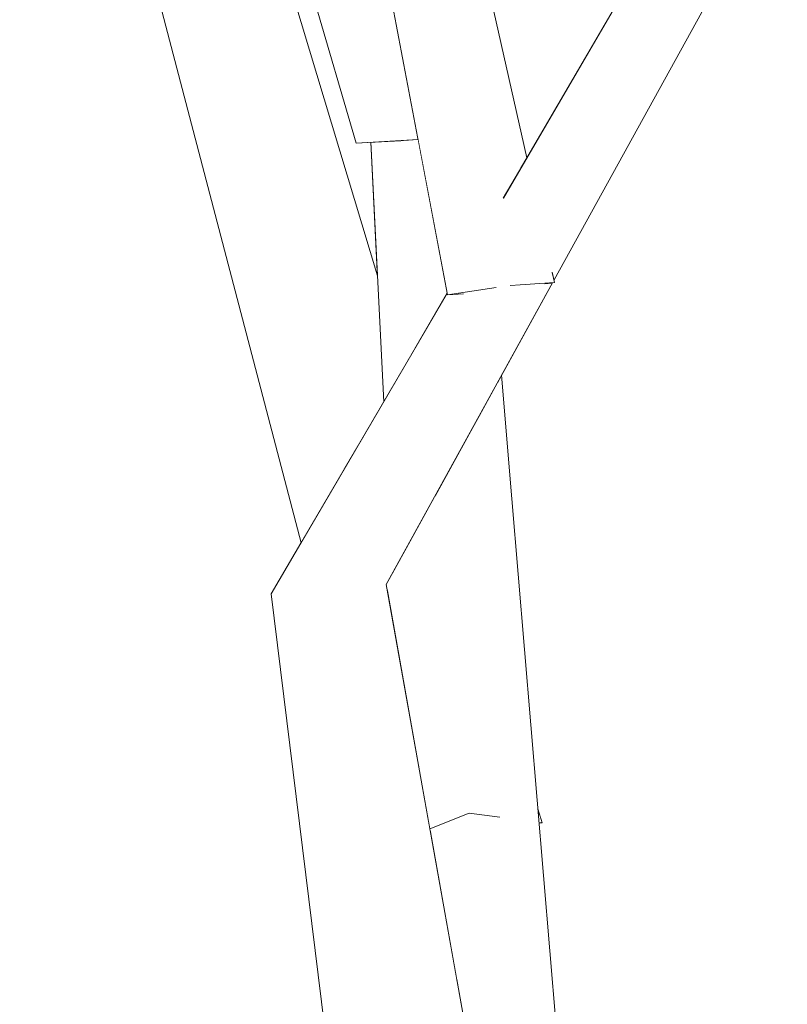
# Model space of a CAD drawing. Extents: x -289599 to -184549, y 66678 to 295474.
# Tile 161 of 256: x -266319 to -266241, y 72004 to 72104. Entities that reach past the tile are written whole.
import ezdxf

# ---------------------------------------------------------------- set-up
doc = ezdxf.new("R2010")
doc.units = 0
doc.header["$MEASUREMENT"] = 0
doc.linetypes.add('Wipeout_Contour', pattern=[1000, 0, -1000])
doc.layers.add('arch drzewa', color=8, linetype='Continuous')
doc.layers.add('Model Ściany', color=8, linetype='Continuous')
doc.layers.add('arch drzewa_Nr_Pióra__4', color=8, linetype='Continuous', lineweight=9)

msp = doc.modelspace()

# ---------------------------------------------------------------- wipeouts: each hides what was drawn before it
at = {"color": 254, "linetype": 'Wipeout_Contour', "lineweight": 0, "ltscale": 15188087.62771807}
msp.add_wipeout([(-266479.886, 71860.433), (-266428.4, 71845.207), (-266449.826, 71884.069), (-266448.605, 71886.207), (-266445.073, 71886.17), (-266421.253, 71842.966), (-266361.571, 71808.064), (-266331.295, 71782.889), (-266331.198, 71820.669), (-266353.724, 71866.744), (-266402.521, 71882.327), (-266430.021, 71914.641), (-266427.352, 71916.349), (-266425.677, 71916.327), (-266399.362, 71886.111), (-266357.779, 71872.501), (-266378.163, 71900.469), (-266371.387, 71933.795), (-266370.226, 71934.274), (-266367.626, 71933.721), (-266373.729, 71903.252), (-266347.086, 71869.332), (-266347.132, 71869.016), (-266346.597, 71868.841), (-266322.23, 71820.83), (-266321.128, 71773.584), (-266290.942, 71735.301), (-266290.992, 71743.396), (-266317.647, 71817.185), (-266318.111, 71861.193), (-266301.208, 71907.913), (-266302.84, 71910.646), (-266320.338, 71936.414), (-266320.23, 71939.764), (-266320.086, 71941.148), (-266318.924, 71962.944), (-266318.122, 71963.738), (-266319.279, 71966.281), (-266323.729, 71972.086), (-266342.403, 71994.973), (-266343.088, 71995.675), (-266343.757, 71995.666), (-266343.78, 71996.384), (-266400.103, 72054.07), (-266400.278, 72053.966), (-266461.84, 72079.455), (-266479.886, 72098.566)], dxfattribs=at).dxf.layer = 'Model Ściany'

# ---------------------------------------------------------------- next in the draw order: wipeouts: each hides what was drawn before it
at = {"color": 254, "linetype": 'Wipeout_Contour', "lineweight": 0, "ltscale": 62697534.64981327}
msp.add_wipeout([(-266479.886, 72104.484), (-266459.026, 72083.33), (-266408.504, 72063.935), (-266437.837, 72099.011), (-266439.091, 72099.587), (-266441.211, 72101.293), (-266440.366, 72102.034), (-266442.277, 72104.32), (-266438.839, 72138.54), (-266445.153, 72162.071), (-266441.118, 72162.947), (-266433.449, 72138.398), (-266436.494, 72107.143), (-266429.607, 72099.239), (-266406.735, 72088.805), (-266404.327, 72087.766), (-266370.147, 72061.236), (-266369.825, 72061.402), (-266374.009, 72066.704), (-266372.235, 72068.763), (-266369.143, 72068.942), (-266358.914, 72056.403), (-266349.234, 72055.16), (-266352.051, 72063.266), (-266362.744, 72086.766), (-266361.4, 72090.161), (-266369.024, 72112.094), (-266373.642, 72143.806), (-266387.094, 72176.106), (-266386.688, 72177.05), (-266383.152, 72177.382), (-266368.149, 72143.643), (-266366.309, 72134.744), (-266362.937, 72176.462), (-266362.192, 72176.893), (-266358.355, 72176.624), (-266363.024, 72118.855), (-266361.796, 72112.917), (-266357.116, 72100.985), (-266348.78, 72122.047), (-266342.032, 72157.868), (-266340.895, 72157.762), (-266339.418, 72157.603), (-266345.147, 72121.197), (-266355, 72095.589), (-266338.333, 72053.096), (-266319.167, 71996.135), (-266304.338, 71966.149), (-266282.39, 71947.047), (-266281.316, 71955.818), (-266282.39, 71956.024), (-266293.476, 72046.012), (-266290.445, 72051.184), (-266308.291, 72119.357), (-266298.797, 72139.482), (-266310.41, 72179.218), (-266362.59, 72212.28), (-266410.204, 72221.227), (-266445.244, 72232.756), (-266475.51, 72248.988), (-266474.824, 72250.699), (-266472.986, 72251.887), (-266442.535, 72236.482), (-266423.747, 72230.723), (-266447.686, 72245.819), (-266445.432, 72248.225), (-266443.979, 72248.027), (-266409.719, 72226.422), (-266406.789, 72225.524), (-266357.032, 72216.579), (-266313.472, 72189.692), (-266324.846, 72228.611), (-266340.762, 72271.618), (-266355.971, 72301.265), (-266368.506, 72332.974), (-266367.879, 72334.033), (-266364.101, 72334.741), (-266350.291, 72304.254), (-266338.454, 72283.974), (-266335.758, 72317.865), (-266333.612, 72318.225), (-266330.344, 72317.776), (-266333.684, 72275.8), (-266332.52, 72273.806), (-266325.339, 72256.976), (-266325.807, 72263.487), (-266317.302, 72295.466), (-266318.449, 72315.981), (-266319.154, 72323.522), (-266318.943, 72324.836), (-266315.219, 72324.905), (-266314.555, 72315.542), (-266312.382, 72295.516), (-266319.52, 72262.52), (-266316.296, 72235.783), (-266314.053, 72230.525), (-266304.427, 72199.638), (-266293.221, 72235.908), (-266291.775, 72235.933), (-266288.144, 72235.184), (-266300.552, 72192.451), (-266290.405, 72168.377), (-266280.618, 72183.061), (-266279.337, 72188.879), (-266279.019, 72192.093), (-266275.303, 72228.123), (-266275.426, 72228.154), (-266275.356, 72228.284), (-266275.265, 72228.491), (-266274.743, 72233.55), (-266277.349, 72269.887), (-266290.184, 72292.375), (-266290.06, 72293.744), (-266312.159, 72324.09), (-266308.916, 72325.731), (-266307.508, 72324.72), (-266289.495, 72299.984), (-266288.728, 72308.469), (-266291.792, 72316.287), (-266295.101, 72352.209), (-266294.568, 72353.692), (-266298.576, 72363.864), (-266296.884, 72365.128), (-266293.711, 72365.279), (-266291.982, 72360.897), (-266285.25, 72379.655), (-266284.331, 72379.512), (-266281.786, 72378.978), (-266289.673, 72355.046), (-266282.389, 72336.592), (-266282.784, 72341.766), (-266282.768, 72341.988), (-266280.979, 72342.185), (-266279.205, 72342.16), (-266275.365, 72301.902), (-266268.556, 72322.953), (-266264.715, 72368.414), (-266263.124, 72368.515), (-266260.972, 72368.299), (-266263.747, 72322.652), (-266273.672, 72288.446), (-266273.662, 72288.423), (-266273.68, 72288.419), (-266273.913, 72287.615), (-266273.996, 72287.552), (-266273.344, 72280.717), (-266272.661, 72273.931), (-266263.176, 72257.472), (-266259.635, 72268.143), (-266258.158, 72282.484), (-266262.271, 72292.698), (-266261.541, 72328.569), (-266258.881, 72329.225), (-266256.697, 72328.417), (-266256.3, 72300.514), (-266255.42, 72309.054), (-266252.84, 72308.953), (-266252.142, 72308.737), (-266253.961, 72289.139), (-266253.211, 72287.504), (-266251.57, 72292.449), (-266229.229, 72312.869), (-266211.711, 72345.54), (-266208.696, 72345.089), (-266207.54, 72343.885), (-266224.354, 72309.777), (-266228.955, 72305.288), (-266228.3, 72272.075), (-266249.665, 72251.133), (-266251.639, 72238.104), (-266217.312, 72272.916), (-266198.454, 72301.676), (-266172.565, 72329.773), (-266169.483, 72328.149), (-266169.789, 72327.798), (-266195.079, 72298.52), (-266201.902, 72287.068), (-266184.576, 72303.639), (-266182.173, 72302.358), (-266180.281, 72300.96), (-266211.303, 72271.291), (-266212.115, 72269.928), (-266253.464, 72226.098), (-266262.708, 72187.745), (-266232.654, 72196.557), (-266239.033, 72219.095), (-266235.526, 72219.81), (-266233.985, 72220.013), (-266226.101, 72198.479), (-266219.081, 72200.537), (-266198.43, 72244.315), (-266149.886, 72273.369), (-266149.886, 73993.503), (-266479.886, 73993.503)], dxfattribs=at).dxf.layer = 'Model Ściany'

# ---------------------------------------------------------------- next in the draw order: wipeouts: each hides what was drawn before it
at = {"color": 254, "linetype": 'Wipeout_Contour', "lineweight": 0, "ltscale": 3877224.638711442}
msp.add_wipeout([(-266275.176, 72129.716), (-266274.477, 72121.28), (-266267.528, 72090.289), (-266255.91, 72110.115), (-266256.019, 72111.6), (-266254.73, 72112.305), (-266231.681, 72155.428), (-266234.556, 72155.588), (-266231.647, 72189.231), (-266264.976, 72178.334), (-266274.515, 72138.757), (-266274.581, 72138.685)], dxfattribs=at).dxf.layer = 'Model Ściany'
at = {"color": 254, "linetype": 'Wipeout_Contour', "lineweight": 0, "ltscale": 1615615.491553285}
msp.add_wipeout([(-266295.754, 72121.653), (-266282.691, 72078.3), (-266283.366, 72091.869), (-266284.857, 72091.786), (-266294.455, 72124.625)], dxfattribs=at).dxf.layer = 'Model Ściany'

# ---------------------------------------------------------------- next in the draw order: wipeouts: each hides what was drawn before it
at = {"color": 254, "linetype": 'Wipeout_Contour', "lineweight": 0, "ltscale": 1615540.137466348}
msp.add_wipeout([(-266278.558, 72092.138), (-266280.309, 72092.04), (-266278.898, 72070.888), (-266275.825, 72076.132), (-266275.591, 72076.532)], dxfattribs=at).dxf.layer = 'arch drzewa'
at = {"color": 254, "linetype": 'Wipeout_Contour', "lineweight": 0, "ltscale": 24228383.87041712}
msp.add_wipeout([(-266270.081, 72068.223), (-266269.038, 72055.645), (-266266.382, 72024.173), (-266265.955, 72022.754), (-266266.258, 72022.706), (-266262.787, 71981.575), (-266265.809, 71931.147), (-266266.093, 71926.964), (-266248.314, 71899.002), (-266236.397, 71936.364), (-266229.875, 71960.671), (-266230.444, 71965.486), (-266250.76, 71988.74), (-266248.817, 71991.241), (-266245.614, 71990.19), (-266231.448, 71973.975), (-266234.943, 72003.528), (-266238.974, 72031.464), (-266236.334, 72032.009), (-266235.136, 72031.464), (-266229.295, 72003.473), (-266225.628, 71978.538), (-266220.89, 71989.618), (-266215.885, 72001.432), (-266209.045, 72055.823), (-266212.625, 72076.669), (-266212.14, 72077.476), (-266209.233, 72077.659), (-266203.992, 72054.838), (-266205.236, 72041.249), (-266205.154, 72041.197), (-266205.501, 72038.349), (-266206.565, 72026.724), (-266199.599, 72057.89), (-266195.911, 72068.484), (-266199.225, 72078.12), (-266199.461, 72078.811), (-266196.694, 72079.421), (-266194.207, 72073.378), (-266187.792, 72091.805), (-266184.681, 72091.737), (-266182.896, 72090.789), (-266190.984, 72065.542), (-266184.246, 72049.164), (-266184.414, 72046.601), (-266187.518, 72034.162), (-266189.477, 72025.184), (-266168.326, 72049.893), (-266166.301, 72051.008), (-266163.271, 72049.029), (-266182.995, 72024.32), (-266156.806, 72033.854), (-266149.886, 72044.316), (-266149.886, 72268.538), (-266192.203, 72242.566), (-266215.773, 72194.421), (-266223.688, 72191.834), (-266223.539, 72164.823), (-266187.369, 72203.948), (-266184.507, 72201.918), (-266223.5, 72157.603), (-266223.487, 72155.316), (-266225.521, 72155.306), (-266225.9, 72154.875), (-266243.095, 72118.675), (-266223.636, 72129.328), (-266208.867, 72151.862), (-266205.174, 72150.822), (-266205.877, 72148.787), (-266219.542, 72124.202), (-266249.076, 72104.964), (-266249.741, 72105.101), (-266264.748, 72077.891), (-266264.693, 72077.644), (-266264.903, 72077.611)], dxfattribs=at).dxf.layer = 'Model Ściany'

# ---------------------------------------------------------------- next in the draw order: wipeouts: each hides what was drawn before it
at = {"color": 254, "linetype": 'Wipeout_Contour', "lineweight": 0, "ltscale": 1292440.452157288}
msp.add_wipeout([(-266280.309, 72092.04), (-266281.501, 72091.973), (-266279.324, 72070.161), (-266278.898, 72070.888)], dxfattribs=at).dxf.layer = 'arch drzewa'
at = {"color": 254, "linetype": 'Wipeout_Contour', "lineweight": 0, "ltscale": 969257.551001}
msp.add_wipeout([(-266262.787, 71981.575), (-266269.038, 72055.645), (-266271.641, 72056.03)], dxfattribs=at).dxf.layer = 'arch drzewa'

# ---------------------------------------------------------------- next in the draw order: wipeouts: each hides what was drawn before it
at = {"color": 254, "linetype": 'Wipeout_Contour', "lineweight": 0, "ltscale": 1292444.648040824}
msp.add_wipeout([(-266281.501, 72091.973), (-266283.366, 72091.869), (-266282.055, 72065.501), (-266279.324, 72070.161)], dxfattribs=at).dxf.layer = 'arch drzewa'
at = {"color": 254, "linetype": 'Wipeout_Contour', "lineweight": 0, "ltscale": 969235.569471}
msp.add_wipeout([(-266271.641, 72056.03), (-266265.158, 71980.86), (-266262.787, 71981.575)], dxfattribs=at).dxf.layer = 'arch drzewa'

# ---------------------------------------------------------------- next in the draw order: wipeouts: each hides what was drawn before it
at = {"color": 254, "linetype": 'Wipeout_Contour', "lineweight": 0, "ltscale": 2261635.274512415}
msp.add_wipeout([(-266276.894, 72055.869), (-266277.663, 72054.476), (-266274.009, 72032.965), (-266270.335, 72023.34), (-266272.323, 72023.036), (-266265.158, 71980.86), (-266271.641, 72056.03)], dxfattribs=at).dxf.layer = 'arch drzewa'

# ---------------------------------------------------------------- next in the draw order: wipeouts: each hides what was drawn before it
at = {"color": 254, "linetype": 'Wipeout_Contour', "lineweight": 0, "ltscale": 969287.577512}
msp.add_wipeout([(-266270.443, 72067.566), (-266269.038, 72055.645), (-266270.08, 72068.223)], dxfattribs=at).dxf.layer = 'arch drzewa'
at = {"color": 254, "linetype": 'Wipeout_Contour', "lineweight": 0, "ltscale": 1292390.939096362}
msp.add_wipeout([(-266277.663, 72054.476), (-266277.787, 72054.251), (-266276.824, 72040.062), (-266274.009, 72032.965)], dxfattribs=at).dxf.layer = 'arch drzewa'
at = {"color": 254, "linetype": 'Wipeout_Contour', "lineweight": 0, "ltscale": 2907730.157505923}
msp.add_wipeout([(-266275.639, 72022.597), (-266274.53, 72006.244), (-266271.67, 71990.242), (-266272.82, 71985.132), (-266272.928, 71983.014), (-266272.932, 71982.692), (-266272.822, 71981.06), (-266265.158, 71980.86), (-266272.323, 72023.036)], dxfattribs=at).dxf.layer = 'arch drzewa'

# ---------------------------------------------------------------- next in the draw order: wipeouts: each hides what was drawn before it
at = {"color": 254, "linetype": 'Wipeout_Contour', "lineweight": 0, "ltscale": 1292384.310693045}
msp.add_wipeout([(-266272.318, 72064.166), (-266271.641, 72056.03), (-266269.038, 72055.645), (-266270.443, 72067.566)], dxfattribs=at).dxf.layer = 'arch drzewa'
at = {"color": 254, "linetype": 'Wipeout_Contour', "lineweight": 0, "ltscale": 969300.400589}
msp.add_wipeout([(-266279.53, 72051.09), (-266276.824, 72040.062), (-266277.787, 72054.251)], dxfattribs=at).dxf.layer = 'arch drzewa'
at = {"color": 254, "linetype": 'Wipeout_Contour', "lineweight": 0, "ltscale": 969247.096284}
msp.add_wipeout([(-266266.382, 72024.173), (-266266.351, 72023.806), (-266265.955, 72022.754)], dxfattribs=at).dxf.layer = 'arch drzewa'
at = {"color": 254, "linetype": 'Wipeout_Contour', "lineweight": 0, "ltscale": 969270.693281}
msp.add_wipeout([(-266277.338, 72021.954), (-266274.53, 72006.244), (-266275.639, 72022.597)], dxfattribs=at).dxf.layer = 'arch drzewa'

# ---------------------------------------------------------------- next in the draw order: wipeouts: each hides what was drawn before it
at = {"color": 254, "linetype": 'Wipeout_Contour', "lineweight": 0, "ltscale": 969292.691194}
msp.add_wipeout([(-266272.755, 72063.375), (-266271.641, 72056.03), (-266272.318, 72064.166)], dxfattribs=at).dxf.layer = 'arch drzewa'
at = {"color": 254, "linetype": 'Wipeout_Contour', "lineweight": 0, "ltscale": 1292371.149211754}
msp.add_wipeout([(-266281.808, 72046.961), (-266287.874, 72044.212), (-266272.82, 71985.132), (-266271.67, 71990.242)], dxfattribs=at).dxf.layer = 'arch drzewa'
at = {"color": 254, "linetype": 'Wipeout_Contour', "lineweight": 0, "ltscale": 969246.610102}
msp.add_wipeout([(-266266.351, 72023.806), (-266266.266, 72022.796), (-266265.955, 72022.754)], dxfattribs=at).dxf.layer = 'arch drzewa'

# ---------------------------------------------------------------- next in the draw order: wipeouts: each hides what was drawn before it
at = {"color": 254, "linetype": 'Wipeout_Contour', "lineweight": 0, "ltscale": 969295.250791}
msp.add_wipeout([(-266276.894, 72055.869), (-266271.641, 72056.03), (-266272.755, 72063.375)], dxfattribs=at).dxf.layer = 'arch drzewa'
at = {"color": 254, "linetype": 'Wipeout_Contour', "lineweight": 0, "ltscale": 3553865.805850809}
msp.add_wipeout([(-266287.874, 72044.212), (-266271.969, 71954.021), (-266269.881, 71955.395), (-266270.294, 71958.764), (-266270.305, 71958.978), (-266272.959, 71980.396), (-266272.94, 71982.064), (-266272.94, 71982.799), (-266272.932, 71982.692), (-266272.928, 71983.014), (-266272.82, 71985.132)], dxfattribs=at).dxf.layer = 'arch drzewa'
at = {"color": 254, "linetype": 'Wipeout_Contour', "lineweight": 0, "ltscale": 969246.185967}
msp.add_wipeout([(-266265.955, 72022.754), (-266266.266, 72022.796), (-266266.258, 72022.706)], dxfattribs=at).dxf.layer = 'arch drzewa'

# ---------------------------------------------------------------- next in the draw order: linework, layer by layer
at = {"layer": 'arch drzewa_Nr_Pióra__4', "linetype": 'Continuous'}
for p, q in [((-266265.955, 72022.754), (-266266.382, 72024.173)), ((-266265.955, 72022.754), (-266266.266, 72022.796)), ((-266266.258, 72022.706), (-266265.955, 72022.754))]:
    msp.add_line(p, q, dxfattribs=at)

# ---------------------------------------------------------------- next in the draw order: wipeouts: each hides what was drawn before it
at = {"color": 254, "linetype": 'Wipeout_Contour', "lineweight": 0, "ltscale": 1292390.930853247}
msp.add_wipeout([(-266281.808, 72046.961), (-266264.903, 72077.611), (-266265.607, 72077.502), (-266267.45, 72077.377)], dxfattribs=at).dxf.layer = 'arch drzewa'
at = {"color": 254, "linetype": 'Wipeout_Contour', "lineweight": 0, "ltscale": 969293.776539}
msp.add_wipeout([(-266287.874, 72044.212), (-266293.476, 72046.012), (-266271.969, 71954.021)], dxfattribs=at).dxf.layer = 'arch drzewa'

# ---------------------------------------------------------------- next in the draw order: wipeouts: each hides what was drawn before it
at = {"color": 254, "linetype": 'Wipeout_Contour', "lineweight": 0, "ltscale": 2261647.600663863}
msp.add_wipeout([(-266266.97, 72078.395), (-266264.975, 72078.587), (-266264.909, 72078.607), (-266264.748, 72077.891), (-266249.741, 72105.101), (-266253.358, 72105.845), (-266253.716, 72106.474)], dxfattribs=at).dxf.layer = 'arch drzewa'
at = {"color": 254, "linetype": 'Wipeout_Contour', "lineweight": 0, "ltscale": 2584653.351210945}
msp.add_wipeout([(-266271.969, 71954.021), (-266293.476, 72046.012), (-266282.39, 71956.024), (-266281.316, 71955.818), (-266280.839, 71959.717), (-266277.493, 71956.326), (-266274.898, 71954.949), (-266274.816, 71954.568)], dxfattribs=at).dxf.layer = 'arch drzewa'

# ---------------------------------------------------------------- next in the draw order: wipeouts: each hides what was drawn before it
at = {"color": 254, "linetype": 'Wipeout_Contour', "lineweight": 0, "ltscale": 2261685.956972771}
msp.add_wipeout([(-266287.874, 72044.212), (-266281.808, 72046.961), (-266267.45, 72077.377), (-266269.057, 72077.338), (-266266.97, 72078.395), (-266253.716, 72106.474), (-266253.721, 72106.52)], dxfattribs=at).dxf.layer = 'arch drzewa'

# ---------------------------------------------------------------- next in the draw order: wipeouts: each hides what was drawn before it
at = {"color": 254, "linetype": 'Wipeout_Contour', "lineweight": 0, "ltscale": 3230979.484766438}
msp.add_wipeout([(-266272.035, 72076.85), (-266287.874, 72044.212), (-266253.721, 72106.52), (-266254.313, 72106.041), (-266255.631, 72106.312), (-266255.907, 72110.083), (-266269.777, 72081.502), (-266269.88, 72079.041), (-266269.962, 72078.917), (-266270.737, 72077.115)], dxfattribs=at).dxf.layer = 'arch drzewa'

# ---------------------------------------------------------------- next in the draw order: linework, layer by layer
at = {"layer": 'arch drzewa_Nr_Pióra__4', "linetype": 'Continuous'}
for p, q in [((-266269.038, 72055.645), (-266270.08, 72068.223)), ((-266262.787, 71981.575), (-266269.038, 72055.645))]:
    msp.add_line(p, q, dxfattribs=at)

# ---------------------------------------------------------------- next in the draw order: wipeouts: each hides what was drawn before it
at = {"color": 254, "linetype": 'Wipeout_Contour', "lineweight": 0, "ltscale": 1292389.2531976}
msp.add_wipeout([(-266255.91, 72110.115), (-266269.874, 72086.287), (-266269.777, 72081.502), (-266255.907, 72110.083)], dxfattribs=at).dxf.layer = 'arch drzewa'
at = {"color": 254, "linetype": 'Wipeout_Contour', "lineweight": 0, "ltscale": 969283.725068}
msp.add_wipeout([(-266264.975, 72078.587), (-266264.693, 72077.644), (-266264.909, 72078.607)], dxfattribs=at).dxf.layer = 'arch drzewa'
at = {"color": 254, "linetype": 'Wipeout_Contour', "lineweight": 0, "ltscale": 1938637.39614815}
msp.add_wipeout([(-266293.476, 72046.012), (-266287.874, 72044.212), (-266272.035, 72076.85), (-266274, 72076.478), (-266275.559, 72076.368), (-266275.591, 72076.532)], dxfattribs=at).dxf.layer = 'arch drzewa'

# ---------------------------------------------------------------- next in the draw order: linework, layer by layer
at = {"layer": 'arch drzewa_Nr_Pióra__4', "linetype": 'Continuous'}
msp.add_line((-266282.39, 71956.024), (-266293.476, 72046.012), dxfattribs=at)

# ---------------------------------------------------------------- next in the draw order: wipeouts: each hides what was drawn before it
at = {"color": 254, "linetype": 'Wipeout_Contour', "lineweight": 0, "ltscale": 1292452.825116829}
msp.add_wipeout([(-266278.937, 72141.17), (-266283.563, 72140.774), (-266268.154, 72089.222), (-266267.528, 72090.289)], dxfattribs=at).dxf.layer = 'arch drzewa'
at = {"color": 254, "linetype": 'Wipeout_Contour', "lineweight": 0, "ltscale": 1938569.897979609}
msp.add_wipeout([(-266279.53, 72051.09), (-266280.942, 72048.53), (-266273.38, 72023.748), (-266270.335, 72023.34), (-266274.009, 72032.965), (-266276.824, 72040.062)], dxfattribs=at).dxf.layer = 'arch drzewa'

# ---------------------------------------------------------------- next in the draw order: wipeouts: each hides what was drawn before it
at = {"color": 254, "linetype": 'Wipeout_Contour', "lineweight": 0, "ltscale": 1615530.81145485}
msp.add_wipeout([(-266268.154, 72089.222), (-266283.563, 72140.774), (-266269.88, 72079.041), (-266269.777, 72081.502), (-266269.874, 72086.287)], dxfattribs=at).dxf.layer = 'arch drzewa'
at = {"color": 254, "linetype": 'Wipeout_Contour', "lineweight": 0, "ltscale": 1292398.257350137}
msp.add_wipeout([(-266280.942, 72048.53), (-266281.808, 72046.961), (-266281.761, 72046.702), (-266273.38, 72023.748)], dxfattribs=at).dxf.layer = 'arch drzewa'

# ---------------------------------------------------------------- next in the draw order: wipeouts: each hides what was drawn before it
at = {"color": 254, "linetype": 'Wipeout_Contour', "lineweight": 0, "ltscale": 1292459.719135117}
msp.add_wipeout([(-266283.563, 72140.774), (-266287.673, 72140.081), (-266269.962, 72078.917), (-266269.88, 72079.041)], dxfattribs=at).dxf.layer = 'arch drzewa'
at = {"color": 254, "linetype": 'Wipeout_Contour', "lineweight": 0, "ltscale": 1292384.692518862}
msp.add_wipeout([(-266266.97, 72078.395), (-266269.057, 72077.338), (-266264.693, 72077.644), (-266264.975, 72078.587)], dxfattribs=at).dxf.layer = 'arch drzewa'
at = {"color": 254, "linetype": 'Wipeout_Contour', "lineweight": 0, "ltscale": 969285.538861}
msp.add_wipeout([(-266273.38, 72023.748), (-266281.761, 72046.702), (-266277.375, 72022.16)], dxfattribs=at).dxf.layer = 'arch drzewa'

# ---------------------------------------------------------------- next in the draw order: wipeouts: each hides what was drawn before it
at = {"color": 254, "linetype": 'Wipeout_Contour', "lineweight": 0, "ltscale": 1292436.62299875}
msp.add_wipeout([(-266287.673, 72140.081), (-266275.559, 72076.368), (-266270.737, 72077.115), (-266269.962, 72078.917)], dxfattribs=at).dxf.layer = 'arch drzewa'
at = {"color": 254, "linetype": 'Wipeout_Contour', "lineweight": 0, "ltscale": 1292384.901350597}
msp.add_wipeout([(-266269.057, 72077.338), (-266267.45, 72077.377), (-266265.607, 72077.502), (-266264.693, 72077.644)], dxfattribs=at).dxf.layer = 'arch drzewa'
at = {"color": 254, "linetype": 'Wipeout_Contour', "lineweight": 0, "ltscale": 1938540.78326144}
msp.add_wipeout([(-266273.38, 72023.748), (-266277.375, 72022.16), (-266277.338, 72021.954), (-266275.639, 72022.597), (-266272.323, 72023.036), (-266270.335, 72023.34)], dxfattribs=at).dxf.layer = 'arch drzewa'

# ---------------------------------------------------------------- next in the draw order: linework, layer by layer
at = {"layer": 'arch drzewa_Nr_Pióra__4', "linetype": 'Continuous'}
for p, q in [((-266269.919, 72086.209), (-266255.91, 72110.115)), ((-266264.748, 72077.891), (-266249.741, 72105.101)), ((-266264.693, 72077.644), (-266264.926, 72078.681)), ((-266264.693, 72077.644), (-266269.192, 72077.328)), ((-266265.677, 72077.491), (-266264.693, 72077.644)), ((-266271.625, 71989.991), (-266281.808, 72046.961)), ((-266273.38, 72023.748), (-266277.375, 72022.16)), ((-266270.263, 72023.331), (-266273.38, 72023.748))]:
    msp.add_line(p, q, dxfattribs=at)

# ---------------------------------------------------------------- next in the draw order: wipeouts: each hides what was drawn before it
at = {"color": 254, "linetype": 'Wipeout_Contour', "lineweight": 0, "ltscale": 1615606.84954616}
msp.add_wipeout([(-266303.34, 72121.934), (-266282.063, 72065.487), (-266282.055, 72065.501), (-266282.691, 72078.3), (-266295.754, 72121.653)], dxfattribs=at).dxf.layer = 'arch drzewa'
at = {"color": 254, "linetype": 'Wipeout_Contour', "lineweight": 0, "ltscale": 1292408.817983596}
msp.add_wipeout([(-266275.559, 72076.368), (-266274, 72076.478), (-266272.035, 72076.85), (-266270.737, 72077.115)], dxfattribs=at).dxf.layer = 'arch drzewa'

# ---------------------------------------------------------------- next in the draw order: linework, layer by layer
at = {"layer": 'arch drzewa_Nr_Pióra__4', "linetype": 'Continuous'}
for p, q in [((-266270.624, 72077.132), (-266275.559, 72076.368)), ((-266275.559, 72076.368), (-266273.953, 72076.481))]:
    msp.add_line(p, q, dxfattribs=at)

# ---------------------------------------------------------------- next in the draw order: wipeouts: each hides what was drawn before it
at = {"color": 254, "linetype": 'Wipeout_Contour', "lineweight": 0, "ltscale": 969360.684603}
msp.add_wipeout([(-266303.34, 72121.934), (-266284.728, 72060.939), (-266282.063, 72065.487)], dxfattribs=at).dxf.layer = 'arch drzewa'

# ---------------------------------------------------------------- next in the draw order: linework, layer by layer
at = {"layer": 'arch drzewa_Nr_Pióra__4', "linetype": 'Continuous'}
msp.add_line((-266281.808, 72046.961), (-266264.903, 72077.611), dxfattribs=at)

# ---------------------------------------------------------------- next in the draw order: wipeouts: each hides what was drawn before it
at = {"color": 254, "linetype": 'Wipeout_Contour', "lineweight": 0, "ltscale": 1292509.624666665}
msp.add_wipeout([(-266303.34, 72121.934), (-266308.291, 72119.357), (-266286.103, 72058.593), (-266284.728, 72060.939)], dxfattribs=at).dxf.layer = 'arch drzewa'

# ---------------------------------------------------------------- next in the draw order: wipeouts: each hides what was drawn before it
at = {"color": 254, "linetype": 'Wipeout_Contour', "lineweight": 0, "ltscale": 1292481.816799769}
msp.add_wipeout([(-266308.291, 72119.357), (-266290.445, 72051.183), (-266287.94, 72055.458), (-266286.103, 72058.593)], dxfattribs=at).dxf.layer = 'arch drzewa'

# ---------------------------------------------------------------- next in the draw order: linework, layer by layer
at = {"layer": 'arch drzewa_Nr_Pióra__4', "linetype": 'Continuous'}
msp.add_line((-266293.476, 72046.012), (-266275.591, 72076.532), dxfattribs=at)

# ---------------------------------------------------------------- next in the draw order: wipeouts: each hides what was drawn before it
at = {"color": 254, "linetype": 'Wipeout_Contour', "lineweight": 0, "ltscale": 2262089.272504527}
msp.add_wipeout([(-266319.211, 72228.646), (-266324.846, 72228.611), (-266308.198, 72181.357), (-266306.129, 72179.033), (-266306.974, 72177.881), (-266280.658, 72103.186), (-266281.372, 72106.94)], dxfattribs=at).dxf.layer = 'arch drzewa'

# ---------------------------------------------------------------- next in the draw order: wipeouts: each hides what was drawn before it
at = {"color": 254, "linetype": 'Wipeout_Contour', "lineweight": 0, "ltscale": 2261988.783363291}
msp.add_wipeout([(-266307.682, 72177.489), (-266310.41, 72179.218), (-266284.857, 72091.786), (-266278.558, 72092.138), (-266280.658, 72103.186), (-266306.974, 72177.881), (-266307.31, 72177.462)], dxfattribs=at).dxf.layer = 'arch drzewa'

# ---------------------------------------------------------------- next in the draw order: linework, layer by layer
at = {"layer": 'arch drzewa_Nr_Pióra__4', "linetype": 'Continuous'}
for p, q in [((-266284.857, 72091.786), (-266310.41, 72179.218)), ((-266267.528, 72090.289), (-266278.937, 72141.17)), ((-266275.559, 72076.368), (-266287.673, 72140.081)), ((-266282.691, 72078.3), (-266295.754, 72121.653)), ((-266290.445, 72051.183), (-266308.291, 72119.357)), ((-266278.558, 72092.138), (-266284.857, 72091.786)), ((-266282.055, 72065.501), (-266283.366, 72091.869))]:
    msp.add_line(p, q, dxfattribs=at)

doc.saveas('drawing.dxf')
